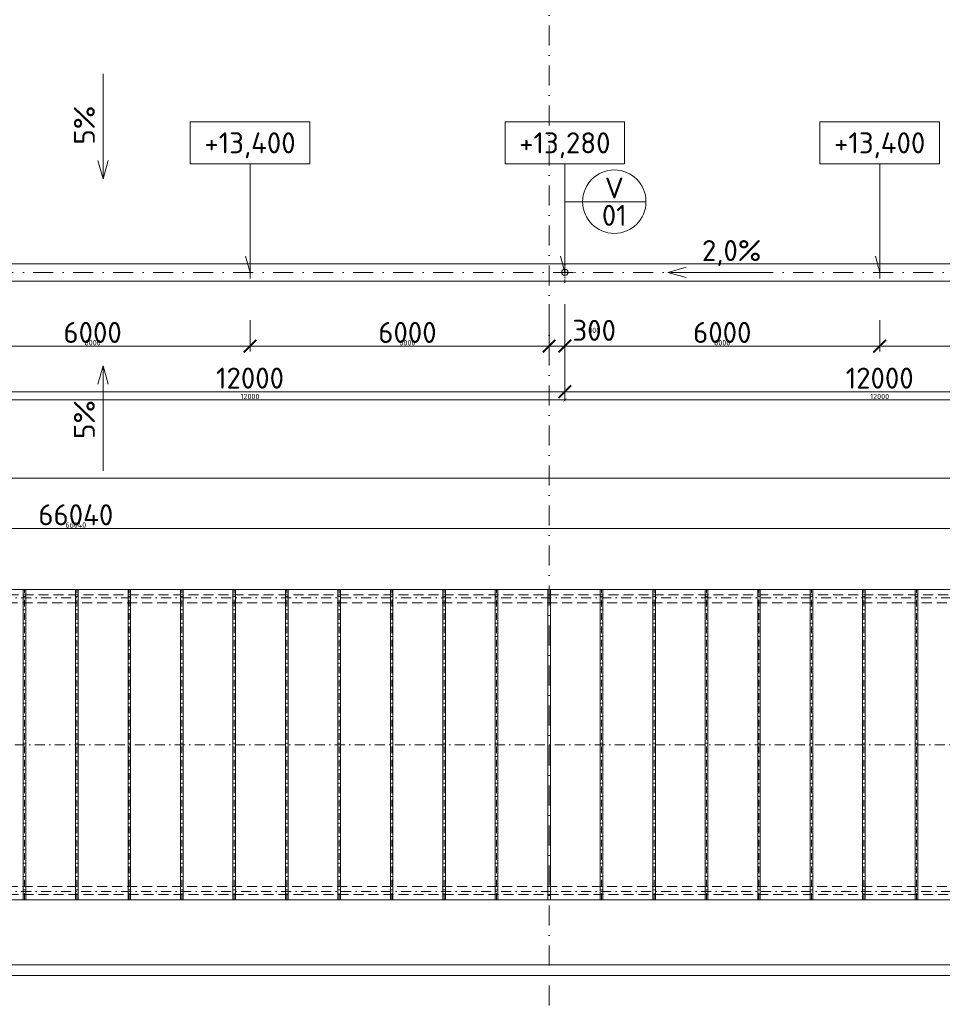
# Model space of a CAD drawing. Header units: millimetres. Extents: x -725694 to 5289369, y -1488057 to 2187451.
# Tile 176 of 256: x 43911 to 61494, y 181353 to 200115. Entities that reach past the tile are written whole.
import ezdxf
from ezdxf.enums import TextEntityAlignment as Align

# ---------------------------------------------------------------- set-up
doc = ezdxf.new("R2010")
doc.units = ezdxf.units.MM
for name, pattern in [('CENTERX2', [101.6, 63.5, -12.7, 12.7, -12.7]), ('DASHDOT', [25.4, 12.7, -6.35, 0, -6.35]), ('ČÁRKOVANÁ', [19.05, 12.7, -6.35])]:
    doc.linetypes.add(name, pattern=pattern)
doc.layers.get('Defpoints').update_dxf_attribs({"color": 8})
for name, color, linetype, lineweight in [('A99_N_kce-pohl', 1, 'Continuous', 9), ('A99_N_koty-200', 5, 'Continuous', 5), ('A99_N_koty-200 @ 200', 5, 'Continuous', 5), ('A99_N_koty-200 @ 50 (2)', 5, 'Continuous', 5), ('A99_N_koty-vysk', 160, 'Continuous', 5), ('A99_N_znaceni 200', 5, 'Continuous', 5), ('A99_S_osy', 1, 'CENTERX2', 5)]:
    doc.layers.add(name, color=color, linetype=linetype, lineweight=lineweight)
doc.styles.add('A99_kota', font='isocpeur.ttf', dxfattribs={"height": 2})
doc.styles.add('A99_popis', font='isocpeur.ttf')
doc.styles.add('ad_popis 100', font='isocpeur.ttf', dxfattribs={"height": 200})
doc.dimstyles.new('A99_kota_200 new', dxfattribs={"dimscale": 200, "dimtxt": 2, "dimasz": 1.2, "dimexe": 0.5, "dimexo": 1.5, "dimgap": 0.3, "dimtad": 1, "dimdec": 0, "dimzin": 3, "dimdsep": 46, "dimtxsty": 'A99_kota', "dimblk": 'ARCHTICK', "dimcen": 2.5, "dimazin": 2, "dimtfac": 0.75, "dimtdec": 0, "dimtmove": 2, "dimatfit": 0, "dimfxl": 0, "dimtolj": 1, "dimtzin": 0, "dimlwd": 5, "dimlwe": 5, "dimarcsym": 0})

# ---------------------------------------------------------------- blocks, each defined once
blk = doc.blocks.new('_ArchTick')
at = {"color": 0, "linetype": 'ByBlock', "const_width": 0.15}
blk.add_lwpolyline([(-0.5, -0.5), (0.5, 0.5)], dxfattribs=at)
blk = doc.blocks.new('*D4434')
at = {"layer": 'A99_N_koty-200', "color": 0, "linetype": 'Continuous', "lineweight": 5, "transparency": 16777216}
for p, q in [((11930, 190580), (11930, 191480)), ((11930, 191380), (144620, 191380)), ((144620, 190580), (144620, 191480))]:
    blk.add_line(p, q, dxfattribs=at)
at = {"layer": 'Defpoints', "color": 0, "linetype": 'Continuous', "lineweight": 0, "transparency": 16777216}
for p in [(144620, 191380), (11930, 189255), (144620, 189255)]:
    blk.add_point(p, dxfattribs=at)
at = {"layer": 'A99_N_koty-200', "color": 0, "linetype": 'Continuous', "lineweight": 5, "transparency": 16777216, "xscale": 240, "yscale": 240, "zscale": 240, "rotation": 180}
blk.add_blockref('_ArchTick', (11930, 191380), dxfattribs=at)
at = {"layer": 'A99_N_koty-200', "color": 0, "linetype": 'Continuous', "lineweight": 5, "transparency": 16777216, "xscale": 240, "yscale": 240, "zscale": 240}
blk.add_blockref('_ArchTick', (144620, 191380), dxfattribs=at)
at = {"layer": 'A99_N_koty-200', "color": 0, "linetype": 'Continuous', "transparency": 16777216, "insert": (77075, 191680), "char_height": 400, "attachment_point": 5, "style": 'A99_kota'}
blk.add_mtext('\\A1;132690', dxfattribs=at)
blk = doc.blocks.new('*D4435')
at = {"layer": 'A99_N_koty-200', "color": 0, "linetype": 'Continuous', "lineweight": 5, "transparency": 16777216}
for p, q in [((11930, 191180), (11930, 191405)), ((11930, 191380), (144620, 191380)), ((144620, 191180), (144620, 191405))]:
    blk.add_line(p, q, dxfattribs=at)
at = {"layer": 'Defpoints', "color": 0, "linetype": 'Continuous', "lineweight": 0, "transparency": 16777216}
for p in [(144620, 191380), (11930, 189255), (144620, 189255)]:
    blk.add_point(p, dxfattribs=at)
at = {"layer": 'A99_N_koty-200', "color": 0, "linetype": 'Continuous', "lineweight": 5, "transparency": 16777216, "xscale": 60, "yscale": 60, "zscale": 60, "rotation": 180}
blk.add_blockref('_ArchTick', (11930, 191380), dxfattribs=at)
at = {"layer": 'A99_N_koty-200', "color": 0, "linetype": 'Continuous', "lineweight": 5, "transparency": 16777216, "xscale": 60, "yscale": 60, "zscale": 60}
blk.add_blockref('_ArchTick', (144620, 191380), dxfattribs=at)
at = {"layer": 'A99_N_koty-200', "color": 0, "linetype": 'Continuous', "transparency": 16777216, "insert": (78275, 191445), "char_height": 100, "attachment_point": 5, "style": 'A99_kota'}
blk.add_mtext('\\A1;132690', dxfattribs=at)
blk = doc.blocks.new('*D4605')
at = {"layer": 'A99_N_koty-200', "color": 0, "linetype": 'Continuous', "lineweight": 5, "transparency": 16777216}
for p, q in [((5860, 182105), (5860, 182205)), ((150690, 182105), (150690, 182205)), ((5860, 182105), (150690, 182105))]:
    blk.add_line(p, q, dxfattribs=at)
at = {"layer": 'Defpoints', "color": 0, "linetype": 'Continuous', "lineweight": 0, "transparency": 16777216}
for p in [(150690, 182105), (150690, 182095), (5860, 181900)]:
    blk.add_point(p, dxfattribs=at)
at = {"layer": 'A99_N_koty-200', "color": 0, "linetype": 'Continuous', "lineweight": 5, "transparency": 16777216, "xscale": 240, "yscale": 240, "zscale": 240, "rotation": 180}
blk.add_blockref('_ArchTick', (5860, 182105), dxfattribs=at)
at = {"layer": 'A99_N_koty-200', "color": 0, "linetype": 'Continuous', "lineweight": 5, "transparency": 16777216, "xscale": 240, "yscale": 240, "zscale": 240}
blk.add_blockref('_ArchTick', (150690, 182105), dxfattribs=at)
at = {"layer": 'A99_N_koty-200', "color": 0, "linetype": 'Continuous', "transparency": 16777216, "insert": (76950, 182405), "char_height": 400, "attachment_point": 5, "style": 'A99_kota'}
blk.add_mtext('\\A1;144830', dxfattribs=at)
blk = doc.blocks.new('*D4606')
at = {"layer": 'A99_N_koty-200', "color": 0, "linetype": 'Continuous', "lineweight": 5, "transparency": 16777216}
for p, q in [((150690, 182020), (150690, 181875)), ((5860, 181900), (5860, 181925)), ((5860, 181900), (150690, 181900))]:
    blk.add_line(p, q, dxfattribs=at)
at = {"layer": 'Defpoints', "color": 0, "linetype": 'Continuous', "lineweight": 0, "transparency": 16777216}
for p in [(150690, 182095), (5860, 181900), (150690, 181900)]:
    blk.add_point(p, dxfattribs=at)
at = {"layer": 'A99_N_koty-200', "color": 0, "linetype": 'Continuous', "lineweight": 5, "transparency": 16777216, "xscale": 60, "yscale": 60, "zscale": 60, "rotation": 180}
blk.add_blockref('_ArchTick', (5860, 181900), dxfattribs=at)
at = {"layer": 'A99_N_koty-200', "color": 0, "linetype": 'Continuous', "lineweight": 5, "transparency": 16777216, "xscale": 60, "yscale": 60, "zscale": 60}
blk.add_blockref('_ArchTick', (150690, 181900), dxfattribs=at)
at = {"layer": 'A99_N_koty-200', "color": 0, "linetype": 'Continuous', "transparency": 16777216, "insert": (78275, 181965), "char_height": 100, "attachment_point": 5, "style": 'A99_kota'}
blk.add_mtext('\\A1;144830', dxfattribs=at)
blk = doc.blocks.new('*U66')
at = {"color": 0, "linetype": 'ByBlock'}
for p, q in [((5.7, -4), (5.7, -14.35)), ((5.7, -14.35), (5.286, -12.805))]:
    blk.add_line(p, q, dxfattribs=at)
blk.add_lwpolyline([(0, -4), (11.4, -4), (11.4, 0), (0, 0)], close=True, dxfattribs=at)
at = {"color": 0, "linetype": 'ByBlock', "style": 'A99_kota'}
for tag, p in [('VYSKA', (5.7, -2.241)), ('VYSKA_POPIS1', (5.7, -6.041)), ('VYSKA_POPIS2', (5.9, -9.541)), ('VYSKA_POPIS3', (5.9, -13.041))]:
    blk.add_attdef(tag, text='', height=2, dxfattribs=at).set_placement(p, align=Align.MIDDLE)
blk = doc.blocks.new('*D5251')
at = {"layer": 'A99_N_koty-200', "color": 0, "linetype": 'Continuous', "lineweight": 5, "transparency": 16777216}
for p, q in [((54000, 194695), (54000, 193795)), ((54300, 194695), (54300, 193795)), ((54000, 193895), (53760, 193895)), ((54000, 193895), (54300, 193895)), ((54300, 193895), (54540, 193895))]:
    blk.add_line(p, q, dxfattribs=at)
at = {"layer": 'Defpoints', "color": 0, "linetype": 'Continuous', "lineweight": 0, "transparency": 16777216}
for p in [(54000, 195180), (54300, 195300), (54300, 193895)]:
    blk.add_point(p, dxfattribs=at)
at = {"layer": 'A99_N_koty-200', "color": 0, "linetype": 'Continuous', "lineweight": 5, "transparency": 16777216, "xscale": 240, "yscale": 240, "zscale": 240}
blk.add_blockref('_ArchTick', (54000, 193895), dxfattribs=at)
at = {"layer": 'A99_N_koty-200', "color": 0, "linetype": 'Continuous', "lineweight": 5, "transparency": 16777216, "xscale": 240, "yscale": 240, "zscale": 240, "rotation": 180}
blk.add_blockref('_ArchTick', (54300, 193895), dxfattribs=at)
at = {"layer": 'A99_N_koty-200', "color": 0, "linetype": 'Continuous', "transparency": 16777216, "insert": (54860, 194195), "char_height": 400, "attachment_point": 5, "style": 'A99_kota'}
blk.add_mtext('\\A1;300', dxfattribs=at)
blk = doc.blocks.new('*D5252')
at = {"layer": 'A99_N_koty-200', "color": 0, "linetype": 'Continuous', "lineweight": 5, "transparency": 16777216}
for p, q in [((54000, 194095), (54000, 193870)), ((54300, 194095), (54300, 193870)), ((54000, 193895), (53940, 193895)), ((54000, 193895), (54300, 193895)), ((54300, 193895), (54360, 193895))]:
    blk.add_line(p, q, dxfattribs=at)
at = {"layer": 'Defpoints', "color": 0, "linetype": 'Continuous', "lineweight": 0, "transparency": 16777216}
for p in [(54000, 195180), (54300, 195300), (54300, 193895)]:
    blk.add_point(p, dxfattribs=at)
at = {"layer": 'A99_N_koty-200', "color": 0, "linetype": 'Continuous', "lineweight": 5, "transparency": 16777216, "xscale": 60, "yscale": 60, "zscale": 60}
blk.add_blockref('_ArchTick', (54000, 193895), dxfattribs=at)
at = {"layer": 'A99_N_koty-200', "color": 0, "linetype": 'Continuous', "lineweight": 5, "transparency": 16777216, "xscale": 60, "yscale": 60, "zscale": 60, "rotation": 180}
blk.add_blockref('_ArchTick', (54300, 193895), dxfattribs=at)
at = {"layer": 'A99_N_koty-200', "color": 0, "linetype": 'Continuous', "transparency": 16777216, "insert": (54860, 194195), "char_height": 100, "attachment_point": 5, "style": 'A99_kota'}
blk.add_mtext('\\A1;300', dxfattribs=at)
blk = doc.blocks.new('*D5254')
at = {"layer": 'A99_N_koty-200', "color": 0, "linetype": 'Continuous', "lineweight": 5, "transparency": 16777216}
for p, q in [((54300, 193825), (54300, 192925)), ((66300, 193825), (66300, 192925)), ((54300, 193025), (66300, 193025))]:
    blk.add_line(p, q, dxfattribs=at)
at = {"layer": 'Defpoints', "color": 0, "linetype": 'Continuous', "lineweight": 0, "transparency": 16777216}
for p in [(54300, 195300), (66300, 195300), (66300, 193025)]:
    blk.add_point(p, dxfattribs=at)
at = {"layer": 'A99_N_koty-200', "color": 0, "linetype": 'Continuous', "lineweight": 5, "transparency": 16777216, "xscale": 240, "yscale": 240, "zscale": 240, "rotation": 180}
blk.add_blockref('_ArchTick', (54300, 193025), dxfattribs=at)
at = {"layer": 'A99_N_koty-200', "color": 0, "linetype": 'Continuous', "lineweight": 5, "transparency": 16777216, "xscale": 240, "yscale": 240, "zscale": 240}
blk.add_blockref('_ArchTick', (66300, 193025), dxfattribs=at)
at = {"layer": 'A99_N_koty-200', "color": 0, "linetype": 'Continuous', "transparency": 16777216, "insert": (60300, 193285), "char_height": 400, "attachment_point": 5, "style": 'A99_kota'}
blk.add_mtext('\\A1;12000', dxfattribs=at)
blk = doc.blocks.new('*D5255')
at = {"layer": 'A99_N_koty-200', "color": 0, "linetype": 'Continuous', "lineweight": 5, "transparency": 16777216}
for p, q in [((54300, 193070), (54300, 192845)), ((66300, 193070), (66300, 192845)), ((54300, 192870), (66300, 192870))]:
    blk.add_line(p, q, dxfattribs=at)
at = {"layer": 'Defpoints', "color": 0, "linetype": 'Continuous', "lineweight": 0, "transparency": 16777216}
for p in [(54300, 195300), (66300, 195300), (66300, 192870)]:
    blk.add_point(p, dxfattribs=at)
at = {"layer": 'A99_N_koty-200', "color": 0, "linetype": 'Continuous', "lineweight": 5, "transparency": 16777216, "xscale": 60, "yscale": 60, "zscale": 60, "rotation": 180}
blk.add_blockref('_ArchTick', (54300, 192870), dxfattribs=at)
at = {"layer": 'A99_N_koty-200', "color": 0, "linetype": 'Continuous', "lineweight": 5, "transparency": 16777216, "xscale": 60, "yscale": 60, "zscale": 60}
blk.add_blockref('_ArchTick', (66300, 192870), dxfattribs=at)
at = {"layer": 'A99_N_koty-200', "color": 0, "linetype": 'Continuous', "transparency": 16777216, "insert": (60300, 192935), "char_height": 100, "attachment_point": 5, "style": 'A99_kota'}
blk.add_mtext('\\A1;12000', dxfattribs=at)
blk = doc.blocks.new('*D5257')
at = {"layer": 'A99_N_koty-200', "color": 0, "linetype": 'Continuous', "lineweight": 5, "transparency": 16777216}
for p, q in [((54300, 194390), (54300, 193795)), ((60300, 194390), (60300, 193795)), ((54300, 193895), (60300, 193895))]:
    blk.add_line(p, q, dxfattribs=at)
at = {"layer": 'Defpoints', "color": 0, "linetype": 'Continuous', "lineweight": 0, "transparency": 16777216}
for p in [(54300, 194690), (60300, 194690), (60300, 193895)]:
    blk.add_point(p, dxfattribs=at)
at = {"layer": 'A99_N_koty-200', "color": 0, "linetype": 'Continuous', "lineweight": 5, "transparency": 16777216, "xscale": 240, "yscale": 240, "zscale": 240, "rotation": 180}
blk.add_blockref('_ArchTick', (54300, 193895), dxfattribs=at)
at = {"layer": 'A99_N_koty-200', "color": 0, "linetype": 'Continuous', "lineweight": 5, "transparency": 16777216, "xscale": 240, "yscale": 240, "zscale": 240}
blk.add_blockref('_ArchTick', (60300, 193895), dxfattribs=at)
at = {"layer": 'A99_N_koty-200', "color": 0, "linetype": 'Continuous', "transparency": 16777216, "insert": (57300, 194155), "char_height": 400, "attachment_point": 5, "style": 'A99_kota'}
blk.add_mtext('\\A1;6000', dxfattribs=at)
blk = doc.blocks.new('*D5258')
at = {"layer": 'A99_N_koty-200', "color": 0, "linetype": 'Continuous', "lineweight": 5, "transparency": 16777216}
for p, q in [((54300, 194095), (54300, 193870)), ((60300, 194095), (60300, 193870)), ((54300, 193895), (60300, 193895))]:
    blk.add_line(p, q, dxfattribs=at)
at = {"layer": 'Defpoints', "color": 0, "linetype": 'Continuous', "lineweight": 0, "transparency": 16777216}
for p in [(54300, 194690), (60300, 194690), (60300, 193895)]:
    blk.add_point(p, dxfattribs=at)
at = {"layer": 'A99_N_koty-200', "color": 0, "linetype": 'Continuous', "lineweight": 5, "transparency": 16777216, "xscale": 60, "yscale": 60, "zscale": 60, "rotation": 180}
blk.add_blockref('_ArchTick', (54300, 193895), dxfattribs=at)
at = {"layer": 'A99_N_koty-200', "color": 0, "linetype": 'Continuous', "lineweight": 5, "transparency": 16777216, "xscale": 60, "yscale": 60, "zscale": 60}
blk.add_blockref('_ArchTick', (60300, 193895), dxfattribs=at)
at = {"layer": 'A99_N_koty-200', "color": 0, "linetype": 'Continuous', "transparency": 16777216, "insert": (57300, 193960), "char_height": 100, "attachment_point": 5, "style": 'A99_kota'}
blk.add_mtext('\\A1;6000', dxfattribs=at)
blk = doc.blocks.new('*D5260')
at = {"layer": 'A99_N_koty-200', "color": 0, "linetype": 'Continuous', "lineweight": 5, "transparency": 16777216}
for p, q in [((60300, 194390), (60300, 193795)), ((66300, 194390), (66300, 193795)), ((66300, 193895), (60300, 193895))]:
    blk.add_line(p, q, dxfattribs=at)
at = {"layer": 'Defpoints', "color": 0, "linetype": 'Continuous', "lineweight": 0, "transparency": 16777216}
for p in [(60300, 194690), (66300, 194690), (60300, 193895)]:
    blk.add_point(p, dxfattribs=at)
at = {"layer": 'A99_N_koty-200', "color": 0, "linetype": 'Continuous', "lineweight": 5, "transparency": 16777216, "xscale": 240, "yscale": 240, "zscale": 240, "rotation": 180}
blk.add_blockref('_ArchTick', (60300, 193895), dxfattribs=at)
at = {"layer": 'A99_N_koty-200', "color": 0, "linetype": 'Continuous', "lineweight": 5, "transparency": 16777216, "xscale": 240, "yscale": 240, "zscale": 240}
blk.add_blockref('_ArchTick', (66300, 193895), dxfattribs=at)
at = {"layer": 'A99_N_koty-200', "color": 0, "linetype": 'Continuous', "transparency": 16777216, "insert": (63300, 194155), "char_height": 400, "attachment_point": 5, "style": 'A99_kota'}
blk.add_mtext('\\A1;6000', dxfattribs=at)
blk = doc.blocks.new('*D5261')
at = {"layer": 'A99_N_koty-200', "color": 0, "linetype": 'Continuous', "lineweight": 5, "transparency": 16777216}
for p, q in [((60300, 194095), (60300, 193870)), ((66300, 194095), (66300, 193870)), ((66300, 193895), (60300, 193895))]:
    blk.add_line(p, q, dxfattribs=at)
at = {"layer": 'Defpoints', "color": 0, "linetype": 'Continuous', "lineweight": 0, "transparency": 16777216}
for p in [(60300, 194690), (66300, 194690), (60300, 193895)]:
    blk.add_point(p, dxfattribs=at)
at = {"layer": 'A99_N_koty-200', "color": 0, "linetype": 'Continuous', "lineweight": 5, "transparency": 16777216, "xscale": 60, "yscale": 60, "zscale": 60, "rotation": 180}
blk.add_blockref('_ArchTick', (60300, 193895), dxfattribs=at)
at = {"layer": 'A99_N_koty-200', "color": 0, "linetype": 'Continuous', "lineweight": 5, "transparency": 16777216, "xscale": 60, "yscale": 60, "zscale": 60}
blk.add_blockref('_ArchTick', (66300, 193895), dxfattribs=at)
at = {"layer": 'A99_N_koty-200', "color": 0, "linetype": 'Continuous', "transparency": 16777216, "insert": (63300, 193960), "char_height": 100, "attachment_point": 5, "style": 'A99_kota'}
blk.add_mtext('\\A1;6000', dxfattribs=at)
blk = doc.blocks.new('*D5311')
at = {"layer": 'A99_N_koty-200', "color": 0, "linetype": 'Continuous', "lineweight": 5, "transparency": 16777216}
for p, q in [((42300, 193825), (42300, 192925)), ((54300, 193825), (54300, 192925)), ((42300, 193025), (54300, 193025))]:
    blk.add_line(p, q, dxfattribs=at)
at = {"layer": 'Defpoints', "color": 0, "linetype": 'Continuous', "lineweight": 0, "transparency": 16777216}
for p in [(42300, 195300), (54300, 195300), (54300, 193025)]:
    blk.add_point(p, dxfattribs=at)
at = {"layer": 'A99_N_koty-200', "color": 0, "linetype": 'Continuous', "lineweight": 5, "transparency": 16777216, "xscale": 240, "yscale": 240, "zscale": 240, "rotation": 180}
blk.add_blockref('_ArchTick', (42300, 193025), dxfattribs=at)
at = {"layer": 'A99_N_koty-200', "color": 0, "linetype": 'Continuous', "lineweight": 5, "transparency": 16777216, "xscale": 240, "yscale": 240, "zscale": 240}
blk.add_blockref('_ArchTick', (54300, 193025), dxfattribs=at)
at = {"layer": 'A99_N_koty-200', "color": 0, "linetype": 'Continuous', "transparency": 16777216, "insert": (48300, 193285), "char_height": 400, "attachment_point": 5, "style": 'A99_kota'}
blk.add_mtext('\\A1;12000', dxfattribs=at)
blk = doc.blocks.new('*D5312')
at = {"layer": 'A99_N_koty-200', "color": 0, "linetype": 'Continuous', "lineweight": 5, "transparency": 16777216}
for p, q in [((42300, 193070), (42300, 192845)), ((54300, 193070), (54300, 192845)), ((42300, 192870), (54300, 192870))]:
    blk.add_line(p, q, dxfattribs=at)
at = {"layer": 'Defpoints', "color": 0, "linetype": 'Continuous', "lineweight": 0, "transparency": 16777216}
for p in [(42300, 195300), (54300, 195300), (54300, 192870)]:
    blk.add_point(p, dxfattribs=at)
at = {"layer": 'A99_N_koty-200', "color": 0, "linetype": 'Continuous', "lineweight": 5, "transparency": 16777216, "xscale": 60, "yscale": 60, "zscale": 60, "rotation": 180}
blk.add_blockref('_ArchTick', (42300, 192870), dxfattribs=at)
at = {"layer": 'A99_N_koty-200', "color": 0, "linetype": 'Continuous', "lineweight": 5, "transparency": 16777216, "xscale": 60, "yscale": 60, "zscale": 60}
blk.add_blockref('_ArchTick', (54300, 192870), dxfattribs=at)
at = {"layer": 'A99_N_koty-200', "color": 0, "linetype": 'Continuous', "transparency": 16777216, "insert": (48300, 192935), "char_height": 100, "attachment_point": 5, "style": 'A99_kota'}
blk.add_mtext('\\A1;12000', dxfattribs=at)
blk = doc.blocks.new('*D5314')
at = {"layer": 'A99_N_koty-200', "color": 0, "linetype": 'Continuous', "lineweight": 5, "transparency": 16777216}
for p, q in [((42300, 194390), (42300, 193795)), ((48300, 194390), (48300, 193795)), ((42300, 193895), (48300, 193895))]:
    blk.add_line(p, q, dxfattribs=at)
at = {"layer": 'Defpoints', "color": 0, "linetype": 'Continuous', "lineweight": 0, "transparency": 16777216}
for p in [(42300, 194690), (48300, 194690), (48300, 193895)]:
    blk.add_point(p, dxfattribs=at)
at = {"layer": 'A99_N_koty-200', "color": 0, "linetype": 'Continuous', "lineweight": 5, "transparency": 16777216, "xscale": 240, "yscale": 240, "zscale": 240, "rotation": 180}
blk.add_blockref('_ArchTick', (42300, 193895), dxfattribs=at)
at = {"layer": 'A99_N_koty-200', "color": 0, "linetype": 'Continuous', "lineweight": 5, "transparency": 16777216, "xscale": 240, "yscale": 240, "zscale": 240}
blk.add_blockref('_ArchTick', (48300, 193895), dxfattribs=at)
at = {"layer": 'A99_N_koty-200', "color": 0, "linetype": 'Continuous', "transparency": 16777216, "insert": (45300, 194155), "char_height": 400, "attachment_point": 5, "style": 'A99_kota'}
blk.add_mtext('\\A1;6000', dxfattribs=at)
blk = doc.blocks.new('*D5315')
at = {"layer": 'A99_N_koty-200', "color": 0, "linetype": 'Continuous', "lineweight": 5, "transparency": 16777216}
for p, q in [((42300, 194095), (42300, 193870)), ((48300, 194095), (48300, 193870)), ((42300, 193895), (48300, 193895))]:
    blk.add_line(p, q, dxfattribs=at)
at = {"layer": 'Defpoints', "color": 0, "linetype": 'Continuous', "lineweight": 0, "transparency": 16777216}
for p in [(42300, 194690), (48300, 194690), (48300, 193895)]:
    blk.add_point(p, dxfattribs=at)
at = {"layer": 'A99_N_koty-200', "color": 0, "linetype": 'Continuous', "lineweight": 5, "transparency": 16777216, "xscale": 60, "yscale": 60, "zscale": 60, "rotation": 180}
blk.add_blockref('_ArchTick', (42300, 193895), dxfattribs=at)
at = {"layer": 'A99_N_koty-200', "color": 0, "linetype": 'Continuous', "lineweight": 5, "transparency": 16777216, "xscale": 60, "yscale": 60, "zscale": 60}
blk.add_blockref('_ArchTick', (48300, 193895), dxfattribs=at)
at = {"layer": 'A99_N_koty-200', "color": 0, "linetype": 'Continuous', "transparency": 16777216, "insert": (45300, 193960), "char_height": 100, "attachment_point": 5, "style": 'A99_kota'}
blk.add_mtext('\\A1;6000', dxfattribs=at)
blk = doc.blocks.new('*D5317')
at = {"layer": 'A99_N_koty-200', "color": 0, "linetype": 'Continuous', "lineweight": 5, "transparency": 16777216}
for p, q in [((48300, 194390), (48300, 193795)), ((54300, 194390), (54300, 193795)), ((54300, 193895), (48300, 193895))]:
    blk.add_line(p, q, dxfattribs=at)
at = {"layer": 'Defpoints', "color": 0, "linetype": 'Continuous', "lineweight": 0, "transparency": 16777216}
for p in [(48300, 194690), (54300, 194690), (48300, 193895)]:
    blk.add_point(p, dxfattribs=at)
at = {"layer": 'A99_N_koty-200', "color": 0, "linetype": 'Continuous', "lineweight": 5, "transparency": 16777216, "xscale": 240, "yscale": 240, "zscale": 240, "rotation": 180}
blk.add_blockref('_ArchTick', (48300, 193895), dxfattribs=at)
at = {"layer": 'A99_N_koty-200', "color": 0, "linetype": 'Continuous', "lineweight": 5, "transparency": 16777216, "xscale": 240, "yscale": 240, "zscale": 240}
blk.add_blockref('_ArchTick', (54300, 193895), dxfattribs=at)
at = {"layer": 'A99_N_koty-200', "color": 0, "linetype": 'Continuous', "transparency": 16777216, "insert": (51300, 194155), "char_height": 400, "attachment_point": 5, "style": 'A99_kota'}
blk.add_mtext('\\A1;6000', dxfattribs=at)
blk = doc.blocks.new('*D5318')
at = {"layer": 'A99_N_koty-200', "color": 0, "linetype": 'Continuous', "lineweight": 5, "transparency": 16777216}
for p, q in [((48300, 194095), (48300, 193870)), ((54300, 194095), (54300, 193870)), ((54300, 193895), (48300, 193895))]:
    blk.add_line(p, q, dxfattribs=at)
at = {"layer": 'Defpoints', "color": 0, "linetype": 'Continuous', "lineweight": 0, "transparency": 16777216}
for p in [(48300, 194690), (54300, 194690), (48300, 193895)]:
    blk.add_point(p, dxfattribs=at)
at = {"layer": 'A99_N_koty-200', "color": 0, "linetype": 'Continuous', "lineweight": 5, "transparency": 16777216, "xscale": 60, "yscale": 60, "zscale": 60, "rotation": 180}
blk.add_blockref('_ArchTick', (48300, 193895), dxfattribs=at)
at = {"layer": 'A99_N_koty-200', "color": 0, "linetype": 'Continuous', "lineweight": 5, "transparency": 16777216, "xscale": 60, "yscale": 60, "zscale": 60}
blk.add_blockref('_ArchTick', (54300, 193895), dxfattribs=at)
at = {"layer": 'A99_N_koty-200', "color": 0, "linetype": 'Continuous', "transparency": 16777216, "insert": (51300, 193960), "char_height": 100, "attachment_point": 5, "style": 'A99_kota'}
blk.add_mtext('\\A1;6000', dxfattribs=at)
blk = doc.blocks.new('*D5836')
at = {"layer": 'A99_N_koty-200', "color": 0, "linetype": 'Continuous', "lineweight": 5, "transparency": 16777216}
for p, q in [((11960, 189620.5), (11960, 190520.5)), ((78000, 189620.5), (78000, 190520.5)), ((11960, 190420.5), (78000, 190420.5))]:
    blk.add_line(p, q, dxfattribs=at)
at = {"layer": 'Defpoints', "color": 0, "linetype": 'Continuous', "lineweight": 0, "transparency": 16777216}
for p in [(78000, 190420.5), (11960, 189245.5), (78000, 189245.5)]:
    blk.add_point(p, dxfattribs=at)
at = {"layer": 'A99_N_koty-200', "color": 0, "linetype": 'Continuous', "lineweight": 5, "transparency": 16777216, "xscale": 240, "yscale": 240, "zscale": 240, "rotation": 180}
blk.add_blockref('_ArchTick', (11960, 190420.5), dxfattribs=at)
at = {"layer": 'A99_N_koty-200', "color": 0, "linetype": 'Continuous', "lineweight": 5, "transparency": 16777216, "xscale": 240, "yscale": 240, "zscale": 240}
blk.add_blockref('_ArchTick', (78000, 190420.5), dxfattribs=at)
at = {"layer": 'A99_N_koty-200', "color": 0, "linetype": 'Continuous', "transparency": 16777216, "insert": (44980, 190680.5), "char_height": 400, "attachment_point": 5, "style": 'A99_kota'}
blk.add_mtext('\\A1;66040', dxfattribs=at)
blk = doc.blocks.new('*D5837')
at = {"layer": 'A99_N_koty-200', "color": 0, "linetype": 'Continuous', "lineweight": 5, "transparency": 16777216}
for p, q in [((11960, 190220.5), (11960, 190445.5)), ((78000, 190220.5), (78000, 190445.5)), ((11960, 190420.5), (78000, 190420.5))]:
    blk.add_line(p, q, dxfattribs=at)
at = {"layer": 'Defpoints', "color": 0, "linetype": 'Continuous', "lineweight": 0, "transparency": 16777216}
for p in [(78000, 190420.5), (11960, 189245.5), (78000, 189245.5)]:
    blk.add_point(p, dxfattribs=at)
at = {"layer": 'A99_N_koty-200', "color": 0, "linetype": 'Continuous', "lineweight": 5, "transparency": 16777216, "xscale": 60, "yscale": 60, "zscale": 60, "rotation": 180}
blk.add_blockref('_ArchTick', (11960, 190420.5), dxfattribs=at)
at = {"layer": 'A99_N_koty-200', "color": 0, "linetype": 'Continuous', "lineweight": 5, "transparency": 16777216, "xscale": 60, "yscale": 60, "zscale": 60}
blk.add_blockref('_ArchTick', (78000, 190420.5), dxfattribs=at)
at = {"layer": 'A99_N_koty-200', "color": 0, "linetype": 'Continuous', "transparency": 16777216, "insert": (44980, 190485.5), "char_height": 100, "attachment_point": 5, "style": 'A99_kota'}
blk.add_mtext('\\A1;66040', dxfattribs=at)
blk = doc.blocks.new('*U20')
at = {"color": 0, "linetype": 'ByBlock'}
blk.add_line((-3.02, 0), (3.02, 0), dxfattribs=at)
blk.add_circle((0, 0), 3.02, dxfattribs=at)
at = {"color": 0, "linetype": 'ByBlock', "style": 'A99_popis'}
for tag, p in [('KATEGORIE', (0, 1.31)), ('PRVEK', (0, -1.298))]:
    blk.add_attdef(tag, text='', height=2, dxfattribs=at).set_placement(p, align=Align.MIDDLE_CENTER)
blk = doc.blocks.new('*U6008')
at = {"layer": 'A99_N_koty-200 @ 200', "linetype": 'Continuous'}
dim = blk.add_linear_dim(base=(144620, 191380), p1=(11930, 189255), p2=(144620, 189255), dimstyle='A99_kota_200 new', override={"dimscale": 200, "dimtix": 1, "dimtofl": 1, "dimtmove": 2, "dimatfit": 0}, dxfattribs=at)
dim.commit()
dim.dimension.update_dxf_attribs({"geometry": '*D4434', "text_midpoint": (77075, 191680), "dimtype": 128})
at = {"layer": 'A99_N_koty-200 @ 50 (2)', "linetype": 'Continuous'}
dim = blk.add_linear_dim(base=(144620, 191380), p1=(11930, 189255), p2=(144620, 189255), dimstyle='A99_kota_200 new', override={"dimscale": 50, "dimtix": 1, "dimtofl": 1, "dimtmove": 2, "dimatfit": 0}, dxfattribs=at)
dim.commit()
dim.dimension.update_dxf_attribs({"geometry": '*D4435', "text_midpoint": (78275, 191445)})
blk = doc.blocks.new('*U6067')
at = {"layer": 'A99_N_koty-200 @ 200', "linetype": 'Continuous'}
dim = blk.add_linear_dim(base=(150690, 182105), p1=(5860, 181900), p2=(150690, 182095), dimstyle='A99_kota_200 new', override={"dimscale": 200, "dimtix": 1, "dimtofl": 1, "dimtmove": 2, "dimatfit": 0}, dxfattribs=at)
dim.commit()
dim.dimension.update_dxf_attribs({"geometry": '*D4605', "text_midpoint": (76950, 182405), "dimtype": 128})
at = {"layer": 'A99_N_koty-200 @ 50 (2)', "linetype": 'Continuous'}
dim = blk.add_linear_dim(base=(150690, 181900), p1=(5860, 181900), p2=(150690, 182095), dimstyle='A99_kota_200 new', override={"dimscale": 50, "dimtix": 1, "dimtofl": 1, "dimtmove": 2, "dimatfit": 0}, dxfattribs=at)
dim.commit()
dim.dimension.update_dxf_attribs({"geometry": '*D4606', "text_midpoint": (78275, 181965)})
blk = doc.blocks.new('*U6248')
at = {"layer": 'A99_N_koty-200 @ 200', "linetype": 'Continuous'}
dim = blk.add_linear_dim(base=(54300, 193895), p1=(54000, 195180), p2=(54300, 195300), dimstyle='A99_kota_200 new', override={"dimscale": 200, "dimtix": 1, "dimtofl": 1, "dimtmove": 2, "dimatfit": 0}, dxfattribs=at)
dim.commit()
dim.dimension.update_dxf_attribs({"geometry": '*D5251', "text_midpoint": (54860, 194195), "dimtype": 128})
at = {"layer": 'A99_N_koty-200 @ 50 (2)', "linetype": 'Continuous'}
dim = blk.add_linear_dim(base=(54300, 193895), p1=(54000, 195180), p2=(54300, 195300), dimstyle='A99_kota_200 new', override={"dimscale": 50, "dimtix": 1, "dimtofl": 1, "dimtmove": 2, "dimatfit": 0}, dxfattribs=at)
dim.commit()
dim.dimension.update_dxf_attribs({"geometry": '*D5252', "text_midpoint": (54860, 194195), "dimtype": 128})
blk = doc.blocks.new('*U6249')
at = {"layer": 'A99_N_koty-200 @ 200', "linetype": 'Continuous'}
dim = blk.add_linear_dim(base=(66300, 193025), p1=(54300, 195300), p2=(66300, 195300), dimstyle='A99_kota_200 new', override={"dimscale": 200, "dimtix": 1, "dimtofl": 1, "dimtmove": 2, "dimatfit": 0}, dxfattribs=at)
dim.commit()
dim.dimension.update_dxf_attribs({"geometry": '*D5254', "text_midpoint": (60300, 193285)})
at = {"layer": 'A99_N_koty-200 @ 50 (2)', "linetype": 'Continuous'}
dim = blk.add_linear_dim(base=(66300, 192870), p1=(54300, 195300), p2=(66300, 195300), dimstyle='A99_kota_200 new', override={"dimscale": 50, "dimtix": 1, "dimtofl": 1, "dimtmove": 2, "dimatfit": 0}, dxfattribs=at)
dim.commit()
dim.dimension.update_dxf_attribs({"geometry": '*D5255', "text_midpoint": (60300, 192935)})
blk = doc.blocks.new('*U6250')
at = {"layer": 'A99_N_koty-200 @ 200', "linetype": 'Continuous'}
dim = blk.add_linear_dim(base=(60300, 193895), p1=(54300, 194690), p2=(60300, 194690), dimstyle='A99_kota_200 new', override={"dimscale": 200, "dimtix": 1, "dimtofl": 1, "dimtmove": 2, "dimatfit": 0}, dxfattribs=at)
dim.commit()
dim.dimension.update_dxf_attribs({"geometry": '*D5257', "text_midpoint": (57300, 194155)})
at = {"layer": 'A99_N_koty-200 @ 50 (2)', "linetype": 'Continuous'}
dim = blk.add_linear_dim(base=(60300, 193895), p1=(54300, 194690), p2=(60300, 194690), dimstyle='A99_kota_200 new', override={"dimscale": 50, "dimtix": 1, "dimtofl": 1, "dimtmove": 2, "dimatfit": 0}, dxfattribs=at)
dim.commit()
dim.dimension.update_dxf_attribs({"geometry": '*D5258', "text_midpoint": (57300, 193960)})
blk = doc.blocks.new('*U6251')
at = {"layer": 'A99_N_koty-200 @ 200', "linetype": 'Continuous'}
dim = blk.add_linear_dim(base=(60300, 193895), p1=(66300, 194690), p2=(60300, 194690), angle=180, dimstyle='A99_kota_200 new', override={"dimscale": 200, "dimtix": 1, "dimtofl": 1, "dimtmove": 2, "dimatfit": 0}, dxfattribs=at)
dim.commit()
dim.dimension.update_dxf_attribs({"geometry": '*D5260', "text_midpoint": (63300, 194155)})
at = {"layer": 'A99_N_koty-200 @ 50 (2)', "linetype": 'Continuous'}
dim = blk.add_linear_dim(base=(60300, 193895), p1=(66300, 194690), p2=(60300, 194690), angle=180, dimstyle='A99_kota_200 new', override={"dimscale": 50, "dimtix": 1, "dimtofl": 1, "dimtmove": 2, "dimatfit": 0}, dxfattribs=at)
dim.commit()
dim.dimension.update_dxf_attribs({"geometry": '*D5261', "text_midpoint": (63300, 193960)})
blk = doc.blocks.new('*U6268')
at = {"layer": 'A99_N_koty-200 @ 200', "linetype": 'Continuous'}
dim = blk.add_linear_dim(base=(54300, 193025), p1=(42300, 195300), p2=(54300, 195300), dimstyle='A99_kota_200 new', override={"dimscale": 200, "dimtix": 1, "dimtofl": 1, "dimtmove": 2, "dimatfit": 0}, dxfattribs=at)
dim.commit()
dim.dimension.update_dxf_attribs({"geometry": '*D5311', "text_midpoint": (48300, 193285)})
at = {"layer": 'A99_N_koty-200 @ 50 (2)', "linetype": 'Continuous'}
dim = blk.add_linear_dim(base=(54300, 192870), p1=(42300, 195300), p2=(54300, 195300), dimstyle='A99_kota_200 new', override={"dimscale": 50, "dimtix": 1, "dimtofl": 1, "dimtmove": 2, "dimatfit": 0}, dxfattribs=at)
dim.commit()
dim.dimension.update_dxf_attribs({"geometry": '*D5312', "text_midpoint": (48300, 192935)})
blk = doc.blocks.new('*U6269')
at = {"layer": 'A99_N_koty-200 @ 200', "linetype": 'Continuous'}
dim = blk.add_linear_dim(base=(48300, 193895), p1=(42300, 194690), p2=(48300, 194690), dimstyle='A99_kota_200 new', override={"dimscale": 200, "dimtix": 1, "dimtofl": 1, "dimtmove": 2, "dimatfit": 0}, dxfattribs=at)
dim.commit()
dim.dimension.update_dxf_attribs({"geometry": '*D5314', "text_midpoint": (45300, 194155)})
at = {"layer": 'A99_N_koty-200 @ 50 (2)', "linetype": 'Continuous'}
dim = blk.add_linear_dim(base=(48300, 193895), p1=(42300, 194690), p2=(48300, 194690), dimstyle='A99_kota_200 new', override={"dimscale": 50, "dimtix": 1, "dimtofl": 1, "dimtmove": 2, "dimatfit": 0}, dxfattribs=at)
dim.commit()
dim.dimension.update_dxf_attribs({"geometry": '*D5315', "text_midpoint": (45300, 193960)})
blk = doc.blocks.new('*U6270')
at = {"layer": 'A99_N_koty-200 @ 200', "linetype": 'Continuous'}
dim = blk.add_linear_dim(base=(48300, 193895), p1=(54300, 194690), p2=(48300, 194690), angle=180, dimstyle='A99_kota_200 new', override={"dimscale": 200, "dimtix": 1, "dimtofl": 1, "dimtmove": 2, "dimatfit": 0}, dxfattribs=at)
dim.commit()
dim.dimension.update_dxf_attribs({"geometry": '*D5317', "text_midpoint": (51300, 194155)})
at = {"layer": 'A99_N_koty-200 @ 50 (2)', "linetype": 'Continuous'}
dim = blk.add_linear_dim(base=(48300, 193895), p1=(54300, 194690), p2=(48300, 194690), angle=180, dimstyle='A99_kota_200 new', override={"dimscale": 50, "dimtix": 1, "dimtofl": 1, "dimtmove": 2, "dimatfit": 0}, dxfattribs=at)
dim.commit()
dim.dimension.update_dxf_attribs({"geometry": '*D5318', "text_midpoint": (51300, 193960)})
blk = doc.blocks.new('*U6472')
at = {"layer": 'A99_N_koty-200 @ 200', "linetype": 'Continuous'}
dim = blk.add_linear_dim(base=(78000, 190420.5), p1=(11960, 189245.5), p2=(78000, 189245.5), dimstyle='A99_kota_200 new', override={"dimscale": 200, "dimtix": 1, "dimtofl": 1, "dimtmove": 2, "dimatfit": 0}, dxfattribs=at)
dim.commit()
dim.dimension.update_dxf_attribs({"geometry": '*D5836', "text_midpoint": (44980, 190680.5)})
at = {"layer": 'A99_N_koty-200 @ 50 (2)', "linetype": 'Continuous'}
dim = blk.add_linear_dim(base=(78000, 190420.5), p1=(11960, 189245.5), p2=(78000, 189245.5), dimstyle='A99_kota_200 new', override={"dimscale": 50, "dimtix": 1, "dimtofl": 1, "dimtmove": 2, "dimatfit": 0}, dxfattribs=at)
dim.commit()
dim.dimension.update_dxf_attribs({"geometry": '*D5837', "text_midpoint": (44980, 190485.5)})

msp = doc.modelspace()

# ---------------------------------------------------------------- linework, layer by layer
at = {"layer": 'A99_N_kce-pohl', "linetype": 'Continuous', "lineweight": 9}
for p, q in [((43975, 183345), (43975, 189255)), ((44025, 183345), (44025, 189255)), ((44975, 183345), (44975, 189255)), ((45025, 183345), (45025, 189255)), ((45975, 183345), (45975, 189255)), ((46025, 183345), (46025, 189255)), ((46975, 183345), (46975, 189255)), ((47025, 183345), (47025, 189255)), ((47975, 183345), (47975, 189255)), ((48025, 183345), (48025, 189255)), ((48975, 183345), (48975, 189255)), ((49025, 183345), (49025, 189255)), ((49975, 183345), (49975, 189255)), ((50025, 183345), (50025, 189255)), ((50975, 183345), (50975, 189255)), ((51025, 183345), (51025, 189255)), ((51975, 183345), (51975, 189255)), ((52025, 183345), (52025, 189255)), ((52975, 183345), (52975, 189255)), ((53025, 183345), (53025, 189255)), ((53975, 183345), (53975, 189255)), ((54025, 183345), (54025, 189255)), ((54975, 183345), (54975, 189255)), ((55025, 183345), (55025, 189255)), ((55975, 183345), (55975, 189255)), ((56025, 183345), (56025, 189255)), ((56975, 183345), (56975, 189255)), ((57025, 183345), (57025, 189255)), ((57975, 183345), (57975, 189255)), ((58025, 183345), (58025, 189255)), ((58975, 183345), (58975, 189255)), ((59025, 183345), (59025, 189255)), ((59975, 183345), (59975, 189255)), ((60025, 183345), (60025, 189255)), ((60975, 183345), (60975, 189255)), ((61025, 183345), (61025, 189255))]:
    msp.add_line(p, q, dxfattribs=at)
at = {"layer": 'A99_N_kce-pohl', "linetype": 'DASHDOT', "lineweight": 5, "ltscale": 5}
for points in [[(54300, 195100), (54300, 195500)], [(54100, 195300), (54500, 195300)]]:
    msp.add_lwpolyline(points, dxfattribs=at)
at = {"layer": 'A99_N_kce-pohl', "color": 1, "linetype": 'Continuous', "ltscale": 25}
msp.add_lwpolyline([(150690, 195135), (150690, 195465), (6000, 195465), (6000, 195135)], close=True, dxfattribs=at)
at = {"layer": 'A99_N_kce-pohl', "linetype": 'Continuous', "lineweight": 5}
for points in [[(48300, 195180), (48300, 195420)], [(60300, 195180), (60300, 195420)]]:
    msp.add_lwpolyline(points, dxfattribs=at)
at = {"layer": 'A99_N_kce-pohl', "linetype": 'ČÁRKOVANÁ', "lineweight": 9, "ltscale": 15}
for points in [[(144760, 189155), (11790, 189155)], [(144450, 189005.3), (12100, 189005.3)], [(144450, 183594.7), (12100, 183594.7)], [(144760, 183445), (11790, 183445)]]:
    msp.add_lwpolyline(points, dxfattribs=at)
at = {"layer": 'A99_N_kce-pohl', "linetype": 'Continuous', "lineweight": 9}
msp.add_lwpolyline([(11930, 189255), (144620, 189255), (144620, 183345), (11930, 183345)], close=True, dxfattribs=at)
for points in [[(43975, 186675), (43975, 186495)], [(44025, 186675), (44025, 186495)], [(44975, 186675), (44975, 186495)], [(45025, 186675), (45025, 186495)], [(45975, 186675), (45975, 186495)], [(46025, 186675), (46025, 186495)], [(46975, 186675), (46975, 186495)], [(47025, 186675), (47025, 186495)], [(47975, 186675), (47975, 186495)], [(48025, 186675), (48025, 186495)], [(48975, 186675), (48975, 186495)], [(49025, 186675), (49025, 186495)], [(49975, 186675), (49975, 186495)], [(50025, 186675), (50025, 186495)], [(50975, 186675), (50975, 186495)], [(51025, 186675), (51025, 186495)], [(51975, 186675), (51975, 186495)], [(52025, 186675), (52025, 186495)], [(52975, 186675), (52975, 186495)], [(53025, 186675), (53025, 186495)], [(53975, 186675), (53975, 186495)], [(54025, 186675), (54025, 186495)], [(54975, 186675), (54975, 186495)], [(55025, 186675), (55025, 186495)], [(55975, 186675), (55975, 186495)], [(56025, 186675), (56025, 186495)], [(56975, 186675), (56975, 186495)], [(57025, 186675), (57025, 186495)], [(57975, 186675), (57975, 186495)], [(58025, 186675), (58025, 186495)], [(58975, 186675), (58975, 186495)], [(59025, 186675), (59025, 186495)], [(59975, 186675), (59975, 186495)], [(60025, 186675), (60025, 186495)], [(60975, 186675), (60975, 186495)], [(61025, 186675), (61025, 186495)]]:
    msp.add_lwpolyline(points, dxfattribs=at)
at = {"layer": 'A99_N_kce-pohl', "linetype": 'Continuous'}
msp.add_circle((54300, 195300), 60, dxfattribs=at)
at = {"layer": 'A99_N_koty-vysk'}
for points in [[(45500, 197082), (45500, 199082)], [(45500, 197082), (45400, 197432)], [(45500, 197082), (45600, 197432)], [(56260, 195300), (56610, 195400)], [(56260, 195300), (58260, 195300)], [(56260, 195300), (56610, 195200)], [(45500, 193518), (45400, 193168)], [(45500, 193518), (45500, 191518)], [(45500, 193518), (45600, 193168)]]:
    msp.add_lwpolyline(points, dxfattribs=at)
at = {"layer": 'A99_N_znaceni 200'}
msp.add_lwpolyline([(54638.5, 196646.5), (54300, 196646.5)], dxfattribs=at)
at = {"layer": 'A99_S_osy', "linetype": 'DASHDOT', "lineweight": 5, "ltscale": 10}
for p, q in [((44000, 183345), (44000, 189255)), ((45000, 183345), (45000, 189255)), ((46000, 183345), (46000, 189255)), ((47000, 183345), (47000, 189255)), ((48000, 183345), (48000, 189255)), ((49000, 183345), (49000, 189255)), ((50000, 183345), (50000, 189255)), ((51000, 183345), (51000, 189255)), ((52000, 183345), (52000, 189255)), ((53000, 183345), (53000, 189255)), ((55000, 183345), (55000, 189255)), ((56000, 183345), (56000, 189255)), ((57000, 183345), (57000, 189255)), ((58000, 183345), (58000, 189255)), ((59000, 183345), (59000, 189255)), ((60000, 183345), (60000, 189255)), ((61000, 183345), (61000, 189255))]:
    msp.add_line(p, q, dxfattribs=at)
at = {"layer": 'A99_S_osy', "linetype": 'DASHDOT', "lineweight": 5, "ltscale": 30}
for points in [[(54000, 250300), (54000, 146890)], [(176395, 195300), (4375, 195300)]]:
    msp.add_lwpolyline(points, dxfattribs=at)
at = {"layer": 'A99_S_osy', "linetype": 'DASHDOT', "lineweight": 5, "ltscale": 15}
for points in [[(144740, 189095), (11865, 189095)], [(144620, 186300), (11930, 186300)], [(144740, 183505), (11865, 183505)]]:
    msp.add_lwpolyline(points, dxfattribs=at)

# ---------------------------------------------------------------- block references
at = {"layer": 'A99_N_koty-200', "color": 3, "linetype": 'Continuous', "lineweight": 0}
for name in ['*U6268', '*U6248', '*U6249', '*U6269', '*U6270', '*U6250', '*U6251', '*U6008', '*U6472', '*U6067']:
    msp.add_blockref(name, (0, 0), dxfattribs=at)
at = {"layer": 'A99_N_koty-vysk', "xscale": 200, "yscale": 200, "zscale": 200}
for p, values in [((47160, 198170), {'VYSKA': '+13,400'}), ((53160, 198170), {'VYSKA': '+13,280'}), ((59160, 198170), {'VYSKA': '+13,400'})]:
    msp.add_blockref('*U66', p, dxfattribs=at).add_auto_attribs(values)
at = {"layer": 'A99_N_znaceni 200', "xscale": 200, "yscale": 200, "zscale": 200}
msp.add_blockref('*U20', (55242.5, 196646.5), dxfattribs=at).add_auto_attribs({'KATEGORIE': 'V', 'PRVEK': '01'})

# ---------------------------------------------------------------- texts
at = {"layer": 'A99_N_koty-vysk', "char_height": 400, "rotation": 90, "style": 'ad_popis 100'}
for insert, attachment_point in [((44942.7, 197735), 1), ((44942.7, 192865), 3)]:
    msp.add_mtext_dynamic_manual_height_columns('5%', width=140, gutter_width=2000, heights=[0], dxfattribs=dict(at, insert=insert, attachment_point=attachment_point))
at = {"layer": 'A99_N_koty-vysk', "insert": (56913, 195915), "char_height": 400, "attachment_point": 1, "style": 'ad_popis 100'}
msp.add_mtext_dynamic_manual_height_columns('2,0%', width=673.852, gutter_width=2000, heights=[0], dxfattribs=at)

doc.saveas('drawing.dxf')
